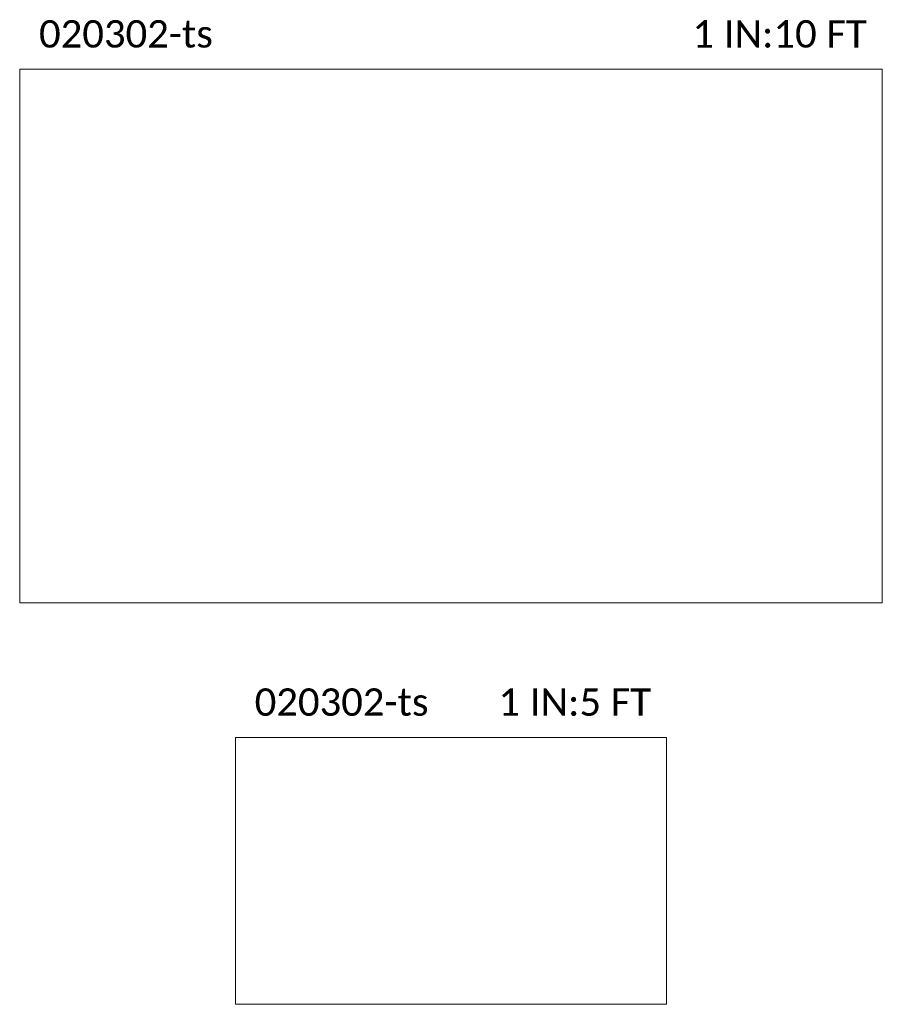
# Model space of a CAD drawing. Extents: x 3480 to 4622, y 4336 to 4703.
# Tile 6 of 33: x 3674 to 3832, y 4336 to 4516. Entities that reach past the tile are written whole.
import ezdxf
from ezdxf.enums import TextEntityAlignment as Align

# ---------------------------------------------------------------- set-up
doc = ezdxf.new("R2010")
doc.units = 0
doc.header["$MEASUREMENT"] = 0
doc.layers.add('P_MISC_NoPlot', color=7, linetype='Continuous', lineweight=18, plot=False)
doc.styles.add('CalibriLight', font='calibril.ttf')

msp = doc.modelspace()

# ---------------------------------------------------------------- linework, layer by layer
at = {"layer": 'P_MISC_NoPlot'}
for points in [[(3674.448, 4507.282), (3831.948, 4507.282), (3831.948, 4409.782), (3674.448, 4409.782)], [(3713.823, 4385.202), (3792.573, 4385.202), (3792.573, 4336.452), (3713.823, 4336.452)]]:
    msp.add_lwpolyline(points, close=True, dxfattribs=at)

# ---------------------------------------------------------------- texts
at = {"layer": 'P_MISC_NoPlot', "style": 'CalibriLight'}
for p in [(3677.98, 4511.249), (3717.355, 4389.168)]:
    msp.add_text('020302-ts', height=5, dxfattribs=at).set_placement(p)
for s, p in [('1 IN:10 FT ', (3830.876, 4511.249)), ('1 IN:5 FT ', (3791.501, 4389.168))]:
    msp.add_text(s, height=5, dxfattribs=at).set_placement(p, align=Align.RIGHT)

doc.saveas('drawing.dxf')
